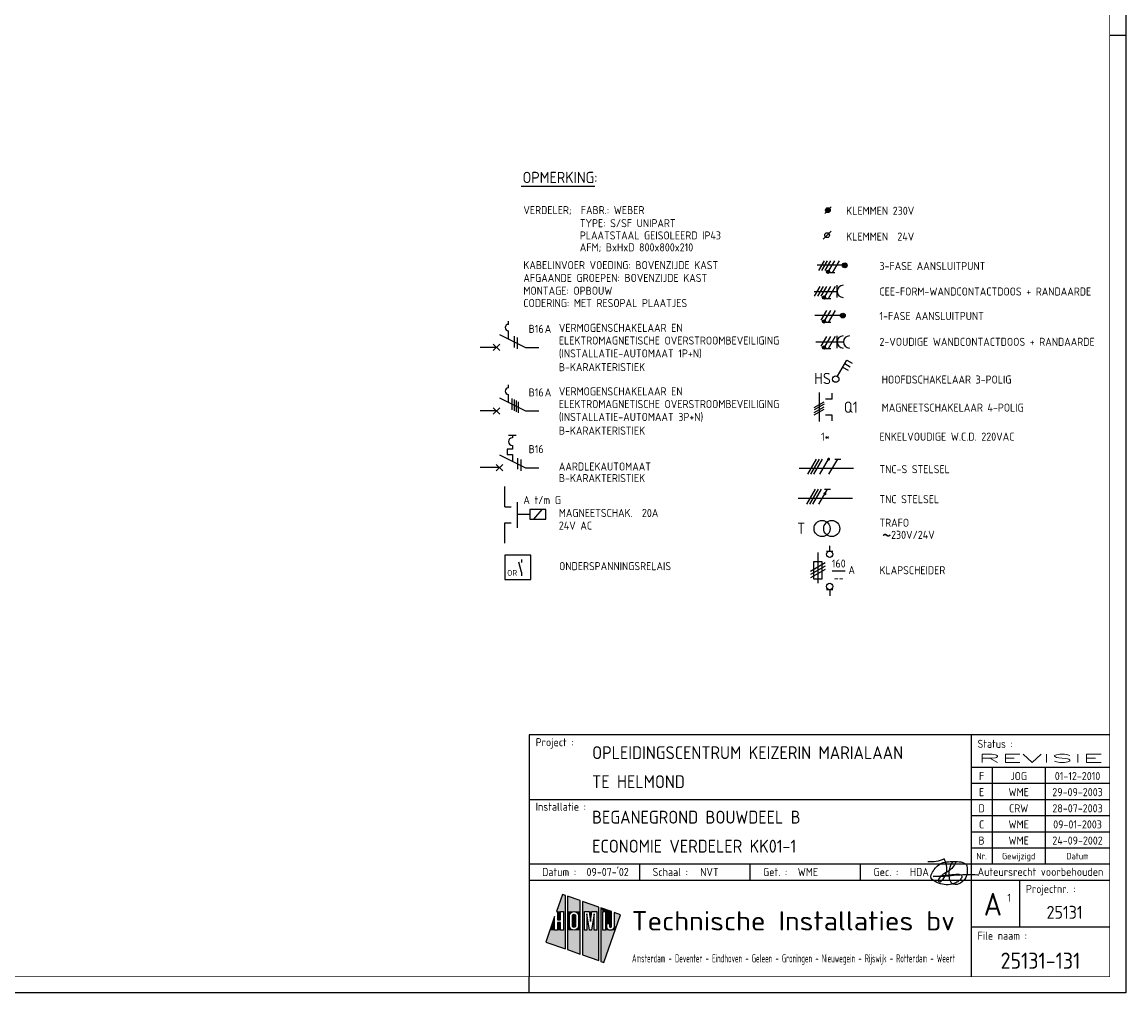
# Model space of a CAD drawing. Header units: millimetres. Extents: x 0 to 841, y 0 to 594.
# Tile 5 of 6: x 499 to 841, y 0 to 301. Entities that reach past the tile are written whole.
import ezdxf
from ezdxf.enums import TextEntityAlignment as Align

# ---------------------------------------------------------------- set-up
doc = ezdxf.new("R2010")
doc.units = ezdxf.units.MM
doc.linetypes.add('HIDDEN', pattern=[9.525, 6.35, -3.175])
doc.layers.get('0').update_dxf_attribs({"linetype": 'CONTINUOUS'})
for name, color, linetype in [('02-61-50-lijn050', 90, 'CONTINUOUS'), ('1', 7, 'CONTINUOUS'), ('40', 1, 'CONTINUOUS'), ('41', 2, 'CONTINUOUS'), ('70', 1, 'CONTINUOUS'), ('71', 2, 'CONTINUOUS'), ('EL$2B---_KADER', 4, 'CONTINUOUS'), ('LIJN025', 10, 'CONTINUOUS'), ('LIJN035', 50, 'CONTINUOUS'), ('LIJN050', 90, 'CONTINUOUS'), ('TEKST18', 210, 'CONTINUOUS'), ('TEKST25', 10, 'CONTINUOUS'), ('TEKST35', 50, 'CONTINUOUS'), ('TEKST50', 90, 'CONTINUOUS'), ('TEKST70', 130, 'CONTINUOUS')]:
    doc.layers.add(name, color=color, linetype=linetype)
doc.styles.add('5_0', font='iso.shx')
doc.styles.add('HELV', font='ISO.SHX')
doc.styles.add('ISO', font='ISO.SHX')
doc.styles.add('NEN', font='iso.shx')
doc.styles.add('ROMAND', font='romand')

# ---------------------------------------------------------------- blocks, each defined once
blk = doc.blocks.new('A1')
at = {"layer": 'LIJN025'}
for p, q in [((836, 297), (841, 297)), ((793, 80), (793, 5)), ((793, 70), (836, 70)), ((799.5, 70), (799.5, 40)), ((816, 70), (816, 40)), ((793, 65), (836, 65)), ((656, 60), (793, 60)), ((793, 60), (836, 60)), ((793, 55), (836, 55)), ((793, 50), (836, 50)), ((793, 45), (836, 45)), ((656, 40), (836, 40)), ((690.25, 35), (690.25, 40)), ((724.5, 35), (724.5, 40)), ((758.75, 35), (758.75, 40)), ((656, 35), (836, 35)), ((808, 35), (808, 20.5)), ((666.28, 30.55), (664.44, 25.28)), ((667.23, 30.22), (666.28, 30.55)), ((667.23, 13.64), (667.23, 30.22)), ((667.85, 30), (667.85, 13.42)), ((671.81, 28.62), (667.85, 30)), ((671.81, 12.03), (671.81, 28.62)), ((672.49, 28.38), (672.49, 11.8)), ((677.53, 26.61), (672.49, 28.38)), ((664.44, 25.28), (664.78, 25.28)), ((664.78, 25.28), (664.78, 22.62)), ((665.68, 22.62), (665.68, 25.28)), ((665.68, 25.28), (666.58, 25.28)), ((666.58, 25.28), (666.58, 19.41)), ((668.51, 23.91), (668.61, 24.43)), ((668.61, 24.43), (668.9, 24.86)), ((668.9, 24.86), (669.35, 25.18)), ((669.35, 25.18), (669.88, 25.28)), ((669.39, 23.89), (669.46, 24.14)), ((669.46, 24.14), (669.63, 24.32)), ((669.63, 24.32), (669.89, 24.39)), ((669.88, 25.28), (670.41, 25.18)), ((669.89, 24.39), (670.13, 24.32)), ((670.13, 24.32), (670.31, 24.14)), ((670.31, 24.14), (670.38, 23.89)), ((670.41, 25.18), (670.85, 24.88)), ((670.85, 24.88), (671.14, 24.45)), ((671.14, 24.45), (671.25, 23.91)), ((673.1, 25.28), (674.62, 25.28)), ((673.1, 19.41), (673.1, 25.28)), ((673.87, 24.56), (673.87, 19.41)), ((674.72, 19.41), (673.87, 24.56)), ((674.62, 25.28), (675, 22.14)), ((675, 22.14), (675.38, 25.28)), ((676.15, 24.56), (675.29, 19.41)), ((675.38, 25.28), (676.92, 25.28)), ((676.15, 19.41), (676.15, 24.56)), ((676.92, 25.28), (676.92, 19.41)), ((677.53, 10.03), (677.53, 26.61)), ((678.21, 26.37), (678.21, 9.79)), ((681.46, 25.24), (678.21, 26.37)), ((678.81, 25.28), (679.69, 25.28)), ((678.81, 19.41), (678.81, 25.28)), ((679.14, 9.47), (684.31, 24.24)), ((679.69, 25.28), (679.69, 19.41)), ((681.46, 20.62), (681.46, 25.24)), ((682.31, 24.94), (682.31, 20.61)), ((684.31, 24.24), (682.31, 24.94)), ((663.88, 23.67), (661.11, 15.78)), ((663.88, 19.41), (663.88, 23.67)), ((664.78, 22.62), (665.68, 22.62)), ((664.78, 21.86), (664.78, 19.41)), ((665.68, 21.86), (664.78, 21.86)), ((665.68, 19.41), (665.68, 21.86)), ((668.51, 20.8), (668.51, 23.91)), ((668.61, 20.28), (668.51, 20.8)), ((669.39, 20.81), (669.39, 23.89)), ((669.45, 20.57), (669.39, 20.81)), ((669.64, 20.38), (669.45, 20.57)), ((670.32, 20.56), (670.14, 20.38)), ((670.38, 20.81), (670.32, 20.56)), ((670.38, 23.89), (670.38, 20.81)), ((671.25, 20.8), (671.15, 20.26)), ((671.25, 23.91), (671.25, 20.8)), ((680.02, 21.54), (680.88, 21.54)), ((680.02, 20.61), (680.02, 21.54)), ((680.09, 20.16), (680.02, 20.61)), ((680.88, 21.54), (680.88, 20.62)), ((680.88, 20.62), (680.97, 20.41)), ((681.37, 20.41), (681.46, 20.62)), ((682.31, 20.61), (682.24, 20.17)), ((664.78, 19.41), (663.88, 19.41)), ((666.58, 19.41), (665.68, 19.41)), ((668.91, 19.82), (668.61, 20.28)), ((669.37, 19.52), (668.91, 19.82)), ((669.91, 19.41), (669.37, 19.52)), ((669.89, 20.32), (669.64, 20.38)), ((670.14, 20.38), (669.89, 20.32)), ((670.43, 19.53), (669.91, 19.41)), ((670.86, 19.83), (670.43, 19.53)), ((671.15, 20.26), (670.86, 19.83)), ((673.87, 19.41), (673.1, 19.41)), ((675.29, 19.41), (674.72, 19.41)), ((676.92, 19.41), (676.15, 19.41)), ((679.69, 19.41), (678.81, 19.41)), ((680.34, 19.76), (680.09, 20.16)), ((680.7, 19.5), (680.34, 19.76)), ((681.16, 19.41), (680.7, 19.5)), ((680.97, 20.41), (681.17, 20.33)), ((681.61, 19.5), (681.16, 19.41)), ((681.17, 20.33), (681.37, 20.41)), ((681.99, 19.77), (681.61, 19.5)), ((682.24, 20.17), (681.99, 19.77)), ((793, 20.5), (836, 20.5)), ((661.11, 15.78), (667.23, 13.64)), ((667.85, 13.42), (671.81, 12.03)), ((672.49, 11.8), (677.53, 10.03)), ((678.21, 9.79), (679.14, 9.47)), ((656, 0), (656, 5))]:
    blk.add_line(p, q, dxfattribs=at)
blk.add_lwpolyline([(0, 0), (0, 594), (841, 594), (841, 0)], close=True, dxfattribs=at)
for points in [[(664.44, 25.28), (666.28, 30.55), (667.23, 25.28), (667.23, 30.22)], [(667.85, 25.28), (667.85, 30), (671.81, 25.28), (671.81, 28.62)], [(672.49, 25.28), (672.49, 28.38), (677.53, 25.28), (677.53, 26.61)], [(664.78, 22.62), (664.78, 25.28), (665.68, 22.62), (665.68, 25.28)], [(666.58, 19.41), (666.58, 25.28), (667.23, 19.41), (667.23, 25.28)], [(669.35, 25.18), (667.85, 25.28), (669.88, 25.28), (667.85, 25.28)], [(668.9, 24.86), (667.85, 25.28), (669.35, 25.18), (667.85, 25.28)], [(668.61, 24.43), (667.85, 25.28), (668.9, 24.86), (667.85, 25.28)], [(667.85, 23.91), (667.85, 25.28), (668.51, 23.91), (668.61, 24.43)], [(669.39, 23.89), (669.46, 24.14), (670.38, 23.89), (670.31, 24.14)], [(669.46, 24.14), (669.63, 24.32), (670.31, 24.14), (670.13, 24.32)], [(669.63, 24.32), (669.89, 24.39), (670.13, 24.32), (669.89, 24.39)], [(670.41, 25.18), (669.88, 25.28), (670.41, 25.18), (671.81, 25.28)], [(670.85, 24.88), (670.41, 25.18), (670.85, 24.88), (671.81, 25.28)], [(671.14, 24.45), (670.85, 24.88), (671.14, 24.45), (671.81, 25.28)], [(671.25, 23.91), (671.14, 24.45), (671.81, 23.91), (671.81, 25.28)], [(672.49, 19.41), (672.49, 25.28), (673.1, 19.41), (673.1, 25.28)], [(673.87, 19.41), (673.87, 24.56), (674.72, 19.41), (673.87, 24.56)], [(675, 22.14), (674.62, 25.28), (675, 22.14), (675.38, 25.28)], [(675.29, 19.41), (676.15, 24.56), (676.15, 19.41), (676.15, 24.56)], [(676.92, 19.41), (676.92, 25.28), (677.53, 19.41), (677.53, 25.28)], [(679.69, 25.28), (678.21, 26.37), (681.46, 25.24), (678.21, 26.37)], [(678.81, 25.28), (678.21, 26.37), (679.69, 25.28), (678.21, 26.37)], [(678.21, 19.41), (678.21, 26.37), (678.81, 19.41), (678.81, 25.28)], [(679.69, 25.24), (679.69, 25.28), (681.46, 25.24)], [(679.69, 21.54), (679.69, 25.24), (681.46, 21.54), (681.46, 25.24)], [(682.31, 20.61), (682.31, 24.94), (683.04, 20.61), (684.31, 24.24)], [(662.39, 19.41), (663.88, 23.67), (663.88, 19.41), (663.88, 23.67)], [(664.78, 19.41), (664.78, 21.86), (665.68, 19.41), (665.68, 21.86)], [(667.85, 20.8), (667.85, 23.91), (668.51, 20.8), (668.51, 23.91)], [(667.85, 19.41), (668.51, 20.8), (667.85, 19.41), (668.61, 20.28)], [(667.85, 19.41), (667.85, 20.8), (667.85, 19.41), (668.51, 20.8)], [(669.39, 20.81), (669.39, 23.89), (670.38, 20.81), (670.38, 23.89)], [(669.45, 20.57), (669.39, 20.81), (670.32, 20.56), (670.38, 20.81)], [(669.64, 20.38), (669.45, 20.57), (670.14, 20.38), (670.32, 20.56)], [(671.81, 19.41), (671.15, 20.26), (671.81, 20.8), (671.25, 20.8)], [(671.25, 20.8), (671.25, 23.91), (671.81, 20.8), (671.81, 23.91)], [(679.69, 19.41), (679.69, 21.54), (680.02, 20.61), (680.02, 21.54)], [(679.69, 19.41), (680.02, 20.61), (679.69, 19.41), (680.09, 20.16)], [(680.02, 20.61), (680.02, 21.54), (680.09, 20.16), (680.02, 20.61)], [(681.46, 20.62), (680.88, 21.54), (681.46, 20.62), (681.46, 21.54)], [(681.37, 20.41), (680.88, 21.54), (681.46, 20.62), (680.88, 21.54)], [(681.17, 20.33), (680.88, 21.54), (681.37, 20.41), (680.88, 21.54)], [(680.97, 20.41), (680.88, 21.54), (681.17, 20.33), (680.88, 21.54)], [(680.88, 20.62), (680.88, 21.54), (680.97, 20.41), (680.88, 21.54)], [(682.62, 19.41), (681.99, 19.77), (683.04, 20.61), (682.24, 20.17)], [(682.24, 20.17), (682.31, 20.61), (682.24, 20.17), (683.04, 20.61)], [(661.11, 15.78), (662.39, 19.41), (667.23, 13.64), (667.23, 19.41)], [(667.85, 19.41), (668.61, 20.28), (667.85, 19.41), (668.91, 19.82)], [(667.85, 19.41), (668.91, 19.82), (667.85, 19.41), (669.37, 19.52)], [(667.85, 19.41), (669.37, 19.52), (667.85, 19.41), (669.91, 19.41)], [(667.85, 13.42), (667.85, 19.41), (671.81, 12.03), (671.81, 19.41)], [(669.89, 20.32), (669.64, 20.38), (669.89, 20.32), (670.14, 20.38)], [(669.91, 19.41), (670.43, 19.53), (669.91, 19.41), (671.81, 19.41)], [(670.43, 19.53), (670.86, 19.83), (670.43, 19.53), (671.81, 19.41)], [(670.86, 19.83), (671.15, 20.26), (670.86, 19.83), (671.81, 19.41)], [(672.49, 11.8), (672.49, 19.41), (677.53, 10.03), (677.53, 19.41)], [(678.21, 9.79), (678.21, 19.41), (679.14, 9.47), (682.62, 19.41)], [(679.69, 19.41), (680.09, 20.16), (679.69, 19.41), (680.34, 19.76)], [(679.69, 19.41), (680.34, 19.76), (679.69, 19.41), (680.7, 19.5)], [(679.69, 19.41), (680.7, 19.5), (679.69, 19.41), (681.16, 19.41)], [(681.16, 19.41), (682.62, 19.41), (681.61, 19.5), (682.62, 19.41)], [(682.62, 19.41), (681.61, 19.5), (682.62, 19.41), (681.99, 19.77)]]:
    blk.add_solid(points, dxfattribs=at)
at = {"layer": 'LIJN050'}
for p, q in [((836, 80), (656, 80)), ((656, 80), (656, 5))]:
    blk.add_line(p, q, dxfattribs=at)
at = {"layer": 'LIJN050', "const_width": 0.2}
blk.add_lwpolyline([(836, 5), (836, 589), (25, 589), (25, 5)], close=True, dxfattribs=at)
at = {"layer": 'TEKST18', "style": 'ISO'}
for s, p in [('Nr.', (796.25, 41.43)), ('Gewijzigd', (807.75, 41.43)), ('Datum', (826, 41.43))]:
    blk.add_text(s, height=2, dxfattribs=at).set_placement(p, align=Align.CENTER)
at = {"layer": 'TEKST18', "style": 'ISO', "width": 0.67468}
blk.add_text('Amsterdam - Deventer - Eindhoven - Geleen - Groningen - Nieuwegein - Rijswijk - Rotterdam - Weert', height=2.5, dxfattribs=at).set_placement((687.88, 9.47), (788, 9.47), align=Align.FIT)
at = {"layer": 'TEKST25', "style": 'ISO'}
for s, p in [('Project :', (658, 76.5)), ('Status :', (795, 76)), ('Installatie :', (658, 56.5)), ('Datum :', (660, 36.25)), ('Schaal :', (694.25, 36.25)), ('Get. :', (728.5, 36.25)), ('Gec. :', (762.75, 36.25)), ('Projectnr. :', (810, 31)), ('File naam :', (795, 16.5))]:
    blk.add_text(s, height=2.5, dxfattribs=at).set_placement(p)
at = {"layer": 'TEKST25', "style": 'ISO', "width": 1.015814}
blk.add_text('Auteursrecht voorbehouden', height=2.5, dxfattribs=at).set_placement((795, 36.3), (834, 36.3), align=Align.FIT)
at = {"layer": 'TEKST25', "style": 'ROMAND', "width": 2.899115}
blk.add_attdef('STATUS', text='', height=2.5, dxfattribs=at).set_placement((795, 71.5), (834, 71.5), align=Align.FIT)
at = {"layer": 'TEKST25', "style": 'ISO'}
for tag, p in [('E', (796.25, 66)), ('NAAM-E', (807.75, 66)), ('DATUM-E', (826, 66)), ('D', (796.25, 61)), ('NAAM-D', (807.75, 61)), ('DATUM-D', (826, 61)), ('C', (796.25, 56)), ('NAAM-C', (807.75, 56)), ('DATUM-C', (826, 56)), ('B', (796.25, 51)), ('NAAM-B', (807.75, 51)), ('DATUM-B', (826, 51)), ('A', (796.25, 46)), ('NAAM-A', (807.75, 46)), ('DATUM-A', (826, 46))]:
    blk.add_attdef(tag, text='', height=2.5, dxfattribs=at).set_placement(p, align=Align.CENTER)
for tag, p in [('DATUM', (673.75, 36.25)), ('SCHAAL', (709, 36.25)), ('GETEKEND', (739.25, 36.25)), ('GECONTOL.', (774, 36.25)), ('FORMAAT', (804.25, 28.25))]:
    blk.add_attdef(tag, p, '', height=2.5, dxfattribs=at)
at = {"layer": 'TEKST35', "style": 'ISO'}
for tag, p in [('PROJECT', (675.5, 72.5)), ('PLAATS', (675.5, 63.5)), ('INSTALLATIE-REGEL1', (675.5, 52.5)), ('INSTALLATIE-REGEL2', (675.5, 43.5))]:
    blk.add_attdef(tag, p, '', height=4, dxfattribs=at)
blk.add_attdef('PROJ.NR.', text='', height=4, dxfattribs=at).set_placement((822, 23), align=Align.CENTER)
at = {"layer": 'TEKST50', "style": 'HELV', "width": 1.169753}
blk.add_text('Technische Installaties bv', height=6, dxfattribs=at).set_placement((687.72, 19.36), (787.99, 19.36), align=Align.FIT)
at = {"layer": 'TEKST50', "style": 'ISO'}
blk.add_attdef('FILE-NAAM', text='', height=5, dxfattribs=at).set_placement((814.5, 7.5), align=Align.CENTER)
at = {"layer": 'TEKST70', "style": 'HELV'}
blk.add_text('A', height=7, dxfattribs=at).set_placement((799.75, 24), align=Align.CENTER)
blk = doc.blocks.new('PRHDAA4')
at = {"layer": '02-61-50-lijn050', "color": 50, "linetype": 'ByBlock', "flags": 128}
blk.add_lwpolyline([(1.04, 2.03, 0.043806), (-6.39, 1.89, -0.031193), (-12.8, 1.6), (-7.61, 2.16, 0.003454), (-5.1, 2.36, -0.231177), (-3.95, 1.92, -0.175519), (-3.92, 1.42, -0.153375), (-4.6, 0.4, -0.056813), (-5.76, -0.34, -0.100205), (-8.11, -0.94, -0.16296), (-12.67, 0.33, -0.379529), (-13.36, 2.09, -0.14016), (-11.01, 5.21, -0.143334), (-9.14, 6.05, -0.06258), (-4.67, 6.18, -0.12688), (-2.65, 5.49, -0.169413), (-2.32, 4.96, -0.095564), (-2.27, 2.38, -0.080055), (-2.63, 1.34, -0.126486), (-4.26, -0.44, -0.214891), (-6.48, -0.78, -0.203106), (-7.05, -0.45, -0.121177), (-7.75, 1.16, -0.121604), (-7.51, 4.45, -0.010614), (-7.31, 5.13, -0.021915), (-7.04, 5.72, -0.15615), (-6.41, 6.24, -0.050224), (-6.16, 6.3, -0.295436), (-5.97, 6.21, -0.250173), (-5.94, 5.68, -0.167384), (-8.57, 2.94, 0.121525), (-11.08, 0.82, 0.14194), (-11.19, 0.5, 0.153562), (-11.18, 0.3, 0.520832), (-10.31, 0.11, 0.362036), (-9.35, 7.05, -0.145439), (-14.41, 6.19)], format="xyb", dxfattribs=at)
blk = doc.blocks.new('T1146')
at = {"layer": '71'}
for p, q in [((-4, 0), (-4, -8)), ((0, -1.5), (-2, -1.5)), ((0, -6.5), (-2, -6.5))]:
    blk.add_line(p, q, dxfattribs=at)
blk = doc.blocks.new('RWS023', base_point=(227, 181))
at = {"layer": '40', "style": 'NEN'}
blk.add_text('~', height=5, dxfattribs=at).set_placement((223.5, 179.5))
blk = doc.blocks.new('KLAPSCHRENVOOI')
at = {"layer": '1', "color": 2}
for p, q in [((-19.2, 4.66), (-19.2, -4.84)), ((-16.5, 5.16), (-14.5, 5.16)), ((-20.45, 1.91), (-17.95, 1.91)), ((-20.45, -3.59), (-20.45, 1.91)), ((-17.95, 1.91), (-17.95, -3.59)), ((-17.95, -3.59), (-20.45, -3.59)), ((-14.5, -6.84), (-16.5, -6.84))]:
    blk.add_line(p, q, dxfattribs=at)
at = {"layer": '1', "color": 1}
for p, q in [((-16.95, 1.46), (-21.45, -1.14)), ((-16.95, 0.46), (-21.45, -2.14)), ((-16.95, -0.54), (-21.45, -3.14))]:
    blk.add_line(p, q, dxfattribs=at)
at = {"layer": '70'}
blk.add_line((-14.69, -0.96), (-10.69, -0.96), dxfattribs=at)
at = {"layer": '71'}
for centre in [(-15.5, 4.16), (-15.5, -5.84)]:
    blk.add_circle(centre, 1, dxfattribs=at)
at = {"layer": 'LIJN035'}
for p, q in [((-15.5, 5.16), (-15.5, 6.76)), ((-15.5, -6.84), (-15.5, -8.69))]:
    blk.add_line(p, q, dxfattribs=at)
at = {"layer": '40', "style": 'NEN'}
for s, p in [('160', (-12.69, 0.04)), ('--', (-12.69, -4.46))]:
    blk.add_text(s, height=2.5, dxfattribs=at).set_placement(p, align=Align.CENTER)
blk.add_text('A', height=2.5, dxfattribs=at).set_placement((-9.69, -1.96))
at = {"layer": 'TEKST25', "style": 'ISO'}
blk.add_text('KLAPSCHEIDER', height=2.5, dxfattribs=at).set_placement((-0.06, -2.04))

msp = doc.modelspace()

# ---------------------------------------------------------------- linework, layer by layer
at = {"color": 10}
for p, q in [((742.37, 160.81), (745.08, 165.5)), ((743.31, 160.81), (746.02, 165.5)), ((744.25, 160.81), (746.95, 165.5)), ((746.12, 160.81), (748.83, 165.5)), ((748.93, 160.81), (751.64, 165.5)), ((750.7, 165.5), (752.58, 165.5)), ((742.05, 151.51), (744.75, 156.2)), ((742.98, 151.51), (745.69, 156.2)), ((743.92, 151.51), (746.63, 156.2)), ((745.8, 151.51), (748.5, 156.2)), ((747.57, 156.2), (749.44, 156.2))]:
    msp.add_line(p, q, dxfattribs=at)
at = {"color": 50}
for p, q in [((739.7, 162.69), (756.58, 162.69)), ((739.38, 153.39), (756.25, 153.39))]:
    msp.add_line(p, q, dxfattribs=at)
at = {"color": 10, "const_width": 0.469}
for points in [[(748.62, 165.61, 1), (749.03, 165.38, 1)], [(747.49, 154.91, 1), (747.89, 154.67, 1)]]:
    msp.add_lwpolyline(points, format="xyb", close=True, dxfattribs=at)
at = {"layer": '1', "color": 1}
for p, q in [((747.39, 227.06), (745.64, 224.03)), ((748.39, 227.06), (746.64, 224.03)), ((749.39, 227.06), (747.64, 224.03)), ((750.64, 227.06), (748.91, 224.07)), ((752.14, 227.06), (749.95, 223.27)), ((746.12, 219.06), (744.37, 216.03)), ((747.12, 219.06), (745.37, 216.03)), ((748.12, 219.06), (746.37, 216.03)), ((749.37, 219.06), (747.64, 216.07)), ((750.87, 219.06), (748.68, 215.27)), ((748.12, 211.66), (746.37, 208.63)), ((749.37, 211.66), (747.64, 208.67)), ((750.87, 211.66), (748.68, 207.87)), ((748.12, 203.56), (746.37, 200.53)), ((749.37, 203.56), (747.64, 200.57)), ((750.87, 203.56), (748.68, 199.77))]:
    msp.add_line(p, q, dxfattribs=at)
at = {"layer": '1', "color": 2}
for p, q in [((646.78, 204.19), (654.81, 200.17)), ((646.78, 184.49), (654.81, 180.47)), ((650.77, 172.97), (650.77, 172.17)), ((650.77, 168.57), (649.17, 168.57)), ((649.17, 168.57), (649.17, 166.97)), ((650.77, 169.77), (650.77, 168.57)), ((646.78, 166.89), (654.81, 162.87)), ((649.17, 166.97), (650.77, 166.97)), ((650.77, 166.97), (650.77, 164.9))]:
    msp.add_line(p, q, dxfattribs=at)
at = {"layer": '1', "color": 1}
for centre in [(748.67, 223.63), (747.4, 215.63), (747.4, 208.23), (747.4, 200.13)]:
    msp.add_circle(centre, 0.5, dxfattribs=at)
at = {"layer": '1', "color": 2}
msp.add_arc((650.77, 170.97), 1.2, 90, 270, dxfattribs=at)
at = {"layer": '40'}
msp.add_line((749.6, 236.21), (747.1, 233.71), dxfattribs=at)
at = {"layer": '40', "color": 2}
msp.add_circle((748.35, 234.96), 0.75, dxfattribs=at)
at = {"layer": '70'}
for p, q in [((747.6, 241.71), (749.6, 243.71)), ((750.73, 223.27), (749.18, 223.27)), ((749.46, 215.27), (747.91, 215.27)), ((749.46, 207.87), (747.91, 207.87)), ((651.28, 203.69), (651.28, 200.19)), ((652.28, 203.19), (652.28, 199.69)), ((749.46, 199.77), (747.91, 199.77)), ((650.64, 184.3), (650.64, 180.8)), ((651.29, 183.98), (651.29, 180.48)), ((651.94, 183.66), (651.94, 180.16)), ((652.58, 183.34), (652.58, 179.84)), ((744.38, 181.53), (747.41, 183.28)), ((747.41, 182.53), (744.38, 180.78)), ((744.38, 180.03), (747.41, 181.78)), ((744.38, 179.28), (747.41, 181.03)), ((652.35, 165.87), (652.35, 162.37)), ((653.35, 165.37), (653.35, 161.87))]:
    msp.add_line(p, q, dxfattribs=at)
at = {"layer": '70', "const_width": 0.5}
for points in [[(748.42, 223.63, 1), (748.92, 223.63, 1)], [(747.15, 215.63, 1), (747.65, 215.63, 1)], [(747.15, 208.23, 1), (747.65, 208.23, 1)], [(747.15, 200.13, 1), (747.65, 200.13, 1)]]:
    msp.add_lwpolyline(points, format="xyb", close=True, dxfattribs=at)
at = {"layer": '71'}
for p, q in [((751.42, 215.66), (751.42, 219.42)), ((744.33, 217.54), (751.42, 217.54)), ((649.56, 207.31), (649.56, 208.31)), ((649.56, 202.81), (649.56, 205.31)), ((751.42, 199.98), (751.42, 203.74)), ((744.82, 201.86), (753.42, 201.86)), ((751.53, 191.21), (754.42, 196.23)), ((753.8, 195.14), (755.53, 194.14)), ((754.42, 196.23), (756.16, 195.23)), ((753.17, 194.06), (754.91, 193.06)), ((649.56, 187.61), (649.56, 188.61)), ((649.56, 183.11), (649.56, 185.61)), ((745.89, 186.15), (745.89, 177.15)), ((749.89, 184.15), (747.89, 184.15)), ((749.89, 179.15), (747.89, 179.15)), ((645.78, 163.87), (647.78, 161.87)), ((645.78, 161.87), (647.78, 163.87)), ((661.15, 149.88), (656.15, 149.88)), ((656.15, 149.88), (656.15, 146.88)), ((661.15, 146.88), (661.15, 149.88)), ((656.15, 146.88), (661.15, 146.88)), ((656.49, 135.7), (648.39, 135.7)), ((648.39, 135.7), (648.39, 128.2)), ((653.57, 130.46), (652.81, 133.56)), ((656.49, 128.2), (656.49, 135.7)), ((648.39, 128.2), (656.49, 128.2))]:
    msp.add_line(p, q, dxfattribs=at)
for centre, radius in [((748.6, 242.71), 0.75), ((748.6, 242.71), 0.5), ((748.6, 242.71), 0.25), ((753.82, 225.62), 0.75), ((753.82, 225.62), 0.5), ((753.82, 225.62), 0.25), ((753.24, 210.04), 0.75), ((753.24, 210.04), 0.5), ((753.24, 210.04), 0.25), ((751.02, 190.34), 1), ((746.79, 144), 2.5), ((749.79, 144), 2.5)]:
    msp.add_circle(centre, radius, dxfattribs=at)
for centre, radius in [((753.3, 217.54), 1.88), ((649.56, 206.31), 1), ((753.3, 201.86), 1.88), ((755.3, 201.86), 1.88), ((649.56, 186.61), 1)]:
    msp.add_arc(centre, radius, 90, 270, dxfattribs=at)
at = {"layer": 'LIJN025', "linetype": 'Continuous'}
msp.add_line((653.45, 250.13), (676.34, 250.13), dxfattribs=at)
at = {"layer": 'LIJN025', "color": 2, "linetype": 'Continuous'}
for p, q in [((644.85, 199.2), (646.83, 201.17)), ((644.85, 201.17), (646.83, 199.2)), ((644.85, 181.47), (646.83, 179.5)), ((644.85, 179.5), (646.83, 181.47))]:
    msp.add_line(p, q, dxfattribs=at)
at = {"layer": 'LIJN025', "color": 2, "linetype": 'HIDDEN', "ltscale": 2.5}
msp.add_line((656.15, 148.38), (652.39, 148.38), dxfattribs=at)
at = {"layer": 'LIJN025', "color": 1, "linetype": 'Continuous'}
msp.add_line((657.45, 146.88), (659.96, 149.88), dxfattribs=at)
at = {"layer": 'LIJN035'}
for p, q in [((753.32, 225.62), (745.24, 225.62)), ((752.74, 210.04), (744.54, 210.04)), ((645.84, 200.18), (640.77, 200.18)), ((654.81, 200.17), (659.02, 200.17)), ((749.89, 184.15), (749.89, 185.95)), ((645.84, 180.48), (640.77, 180.48)), ((654.81, 180.47), (659.02, 180.47)), ((749.89, 177.35), (749.89, 179.15)), ((646.79, 162.88), (640.77, 162.88)), ((654.81, 162.87), (659.02, 162.87)), ((648.39, 150.72), (648.39, 157.01)), ((648.39, 139.44), (648.39, 145.72)), ((653.57, 134.43), (653.57, 133.45)), ((653.57, 130.46), (653.57, 129.33))]:
    msp.add_line(p, q, dxfattribs=at)
at = {"layer": 'LIJN050'}
msp.add_line((649.57, 172.96), (651.96, 172.96), dxfattribs=at)

# ---------------------------------------------------------------- block references
at = {"layer": '40'}
msp.add_blockref('RWS023', (768.79, 140.8), dxfattribs=at)
at = {"layer": 'EL$2B---_KADER'}
msp.add_blockref('A1', (0, 0), dxfattribs=at).add_auto_attribs({'NAAM-E': 'JOG', 'NAAM-D': 'WME', 'NAAM-C': 'CRW', 'NAAM-B': 'WME', 'NAAM-A': 'WME', 'STATUS': 'REVISIE', 'FILE-NAAM': '25131-131', 'SCHAAL': 'NVT', 'INSTALLATIE-REGEL2': 'ECONOMIE VERDELER KK01-1', 'INSTALLATIE-REGEL1': 'BEGANEGROND BOUWDEEL B', 'DATUM': "09-07-'02", 'PLAATS': 'TE HELMOND', 'PROJECT': 'OPLEIDINGSCENTRUM KEIZERIN MARIALAAN', 'GETEKEND': 'WME', 'GECONTOL.': 'HDA', 'C': 'D', 'B': 'C', 'A': 'B', 'E': 'F', 'D': 'E', 'PROJ.NR.': '25131', 'DATUM-C': '28-07-2003', 'DATUM-B': '09-01-2003', 'DATUM-A': '24-09-2002', 'FORMAAT': '1', 'DATUM-E': '01-12-2010', 'DATUM-D': '29-09-2003'})
at = {"layer": 'LIJN025', "color": 2, "linetype": 'Continuous', "rotation": 180}
msp.add_blockref('T1146', (648.39, 144.22), dxfattribs=at)
at = {"layer": 'LIJN025'}
for name, p in [('KLAPSCHRENVOOI', (764.65, 131.86)), ('PRHDAA4', (794, 34.5))]:
    msp.add_blockref(name, p, dxfattribs=at)

# ---------------------------------------------------------------- texts
at = {"layer": '40', "style": 'NEN'}
for s, height, p in [('B16', 2.5, (655.81, 204.67)), ('A', 2.5, (660.81, 204.67)), ('B16', 2.5, (655.81, 184.97)), ('A', 2.5, (660.81, 184.97)), ('B16', 2.5, (655.81, 167.37)), ('230V/24V', 2.5, (768.19, 140.8)), ('OR', 1.8, (649.16, 129.36))]:
    msp.add_text(s, height=height, dxfattribs=at).set_placement(p)
at = {"layer": '41', "style": 'NEN'}
msp.add_text('T', height=3.5, dxfattribs=at).set_placement((741.56, 142.33), align=Align.RIGHT)
at = {"layer": 'TEKST25'}
for s, style, p in [('VERDELER;  FABR.: WEBER', 'ISO', (654.18, 241.49)), ('KLEMMEN 230V', 'ISO', (754.27, 241.29)), ('TYPE: S/SF UNIPART', 'ISO', (671.68, 237.44)), ('PLAATSTAAL GEISOLEERD IP43', 'ISO', (671.68, 233.64)), ('KLEMMEN  24V', 'ISO', (754.27, 233.29)), ('AFM; BxHxD 800x800x210', 'ISO', (671.68, 229.94)), ('KABELINVOER VOEDING: BOVENZIJDE KAST', 'ISO', (654.18, 224.43)), ('3-FASE AANSLUITPUNT', 'ISO', (764.58, 224.15)), ('AFGAANDE GROEPEN: BOVENZIJDE KAST', 'ISO', (654.18, 220.47)), ('MONTAGE: OPBOUW', 'ISO', (654.18, 216.49)), ('CEE-FORM-WANDCONTACTDOOS + RANDAARDE', 'ISO', (764.58, 216.25)), ('CODERING: MET RESOPAL PLAATJES', 'ISO', (654.18, 212.67)), ('1-FASE AANSLUITPUNT', 'ISO', (764.58, 208.65)), ('VERMOGENSCHAKELAAR EN ', 'ISO', (665.18, 204.98)), ('ELEKTROMAGNETISCHE OVERSTROOMBEVEILIGING', 'ISO', (665.18, 201.05)), ('2-VOUDIGE WANDCONTACTDOOS + RANDAARDE', 'ISO', (764.58, 200.65)), ('(INSTALLATIE-AUTOMAAT 1P+N)', 'ISO', (665.18, 197.05)), ('B-KARAKTERISTIEK', 'ISO', (665.18, 192.8)), ('HOOFDSCHAKELAAR 3-POLIG', 'ISO', (765.28, 188.95)), ('VERMOGENSCHAKELAAR EN ', 'ISO', (665.18, 185.28)), ('ELEKTROMAGNETISCHE OVERSTROOMBEVEILIGING', 'ISO', (665.18, 181.35)), ('MAGNEETSCHAKELAAR 4-POLIG', 'ISO', (765.28, 180.25)), ('(INSTALLATIE-AUTOMAAT 3P+N)', 'ISO', (665.18, 177.35)), ('B-KARAKTERISTIEK', 'ISO', (665.18, 173.1)), ('1*', '5_0', (746.47, 171.24)), ('ENKELVOUDIGE W.C.D. 220VAC', 'ISO', (764.58, 171.25)), ('AARDLEKAUTOMAAT', 'ISO', (665.18, 161.98)), ('B-KARAKTERISTIEK', 'ISO', (665.18, 158.4)), ('TNC-S STELSEL', 'ISO', (764.58, 161.15)), ('A t/m G', 'ISO', (654.17, 151.59)), ('TNC STELSEL', 'ISO', (764.58, 151.85)), ('MAGNEETSCHAK.  20A', 'ISO', (665.17, 147.59)), ('24V AC', 'ISO', (665.17, 143.67)), ('TRAFO', 'ISO', (764.58, 144.55)), ('ONDERSPANNINGSRELAIS', 'ISO', (665.26, 131.09))]:
    msp.add_text(s, height=2.5, dxfattribs=dict(at, style=style)).set_placement(p)
at = {"layer": 'TEKST35', "linetype": 'HIDDEN', "style": 'ISO'}
msp.add_text('OPMERKING:', height=3.5, dxfattribs=at).set_placement((653.94, 251.12))
at = {"layer": 'TEKST35', "style": 'NEN'}
for s, p in [('HS', (744.33, 188.78)), ('Q1', (753.53, 179.88))]:
    msp.add_text(s, height=3.5, dxfattribs=at).set_placement(p)

doc.saveas('drawing.dxf')
